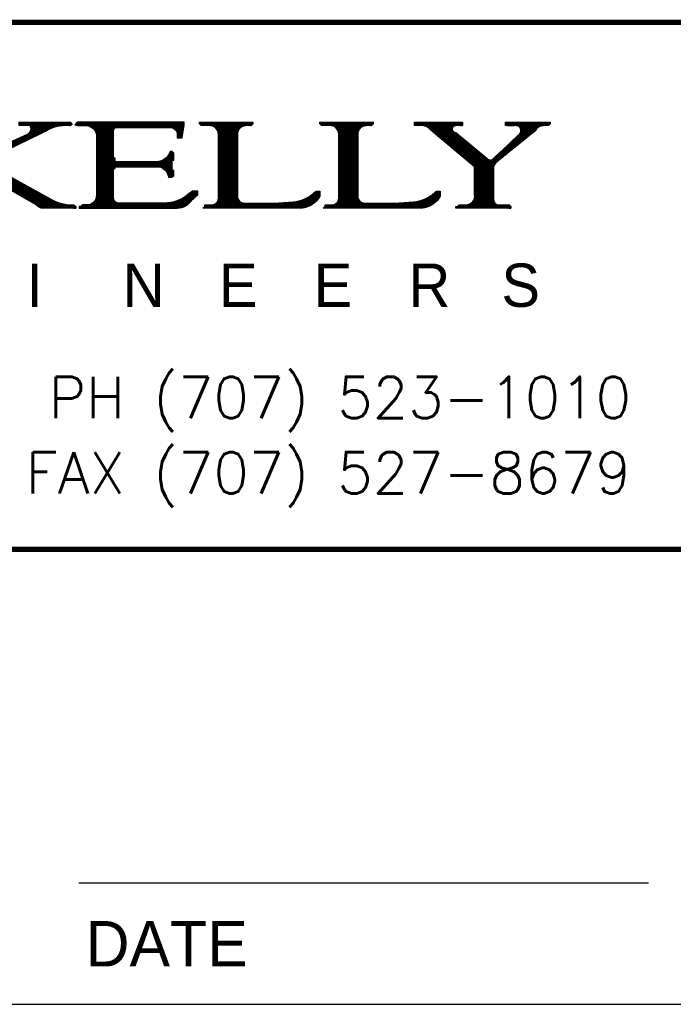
# Model space of a CAD drawing. Extents: x -749 to 3385, y 95 to 3077.
# Tile 3 of 6: x 2325 to 2394, y 242 to 346. Entities that reach past the tile are written whole.
import ezdxf
from ezdxf.enums import TextEntityAlignment as Align

# ---------------------------------------------------------------- set-up
doc = ezdxf.new("R2010")
doc.units = 0
doc.header["$LTSCALE"] = 49
doc.header["$MEASUREMENT"] = 0
doc.layers.get('0').update_dxf_attribs({"linetype": 'CONTINUOUS'})
for name, color, linetype in [('BDR', 2, 'CONTINUOUS'), ('BORDER', 1, 'CONTINUOUS'), ('LOGO', 2, 'CONTINUOUS'), ('WK-LOGO', 7, 'CONTINUOUS')]:
    doc.layers.add(name, color=color, linetype=linetype)
doc.styles.add('ADDRESS', font='romans.shx', dxfattribs={"width": 1.8})
doc.styles.add('HL-HD-M_SHX', font='HL-HD-M.SHX', dxfattribs={"height": 0.0839})
doc.styles.add('SX-FRAC', font='SX-FRAC.shx', dxfattribs={"width": 0.9, "height": 14})

# ---------------------------------------------------------------- blocks, each defined once
blk = doc.blocks.new('*U5')
at = {"color": 0, "linetype": 'CONTINUOUS', "style": 'HL-HD-M_SHX'}
for s, p in [('I', (2.542044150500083, 0)), ('N', (2.728302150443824, 0)), ('E', (2.914560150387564, 0)), ('E', (3.098301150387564, 0)), ('R', (3.282042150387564, 0)), ('S', (3.462007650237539, 0))]:
    blk.add_text(s, height=0.0839, dxfattribs=at).set_placement(p)
blk = doc.blocks.new('WKLOGO')
at = {"layer": 'LOGO'}
h = blk.add_hatch(dxfattribs=at)
h.set_pattern_fill('ANSI31', color=256, scale=0.001, style=0)
h.set_pattern_definition([(45, (0, 0), (-8.838834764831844e-05, 8.838834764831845e-05), [])])
edge = h.paths.add_edge_path()
edge.add_line((5.211268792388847, 2.543462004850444), (5.304563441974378, 2.543462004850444))
edge.add_line((5.304563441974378, 2.543462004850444), (5.304563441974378, 2.536802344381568))
edge.add_line((5.304563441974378, 2.536802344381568), (5.291235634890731, 2.536802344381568))
edge.add_arc((5.291235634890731, 2.530142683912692), 0.006659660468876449, 90, 270)
edge.add_line((5.291235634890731, 2.523483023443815), (5.351210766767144, 2.473535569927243))
edge.add_arc((5.360465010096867, 2.484647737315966), 0.01446102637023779, 230.2123753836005, 272.9396173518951)
edge.add_line((5.361206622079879, 2.470205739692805), (5.414517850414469, 2.520153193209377))
edge.add_arc((5.407936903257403, 2.527177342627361), 0.00962535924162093, 313.1341814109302, 450.4938111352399)
edge.add_arc((5.397858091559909, 3.696569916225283), 1.159810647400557, 269.5061888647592, 270.4938111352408, ccw=False)
edge.add_line((5.387862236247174, 2.536802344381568), (5.387862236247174, 2.543462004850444))
edge.add_line((5.387862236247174, 2.543462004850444), (5.474492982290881, 2.543462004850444))
edge.add_line((5.474492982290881, 2.543462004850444), (5.474492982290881, 2.540132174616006))
edge.add_line((5.474492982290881, 2.540132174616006), (5.47116103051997, 2.536802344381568))
edge.add_line((5.47116103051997, 2.536802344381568), (5.461165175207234, 2.536802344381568))
edge.add_arc((5.461165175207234, 2.51896695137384), 0.01783539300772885, 90, 154.2920777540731)
edge.add_line((5.445095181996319, 2.5267036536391), (5.371202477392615, 2.466875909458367))
edge.add_arc((5.383909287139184, 2.451181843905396), 0.02019323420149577, 128.9956032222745, 163.5905715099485)
edge.add_line((5.364538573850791, 2.456886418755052), (5.364538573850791, 2.393619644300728))
edge.add_arc((5.374946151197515, 2.393619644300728), 0.01040757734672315, 180, 286.2952351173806)
edge.add_line((5.377866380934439, 2.383630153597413), (5.394526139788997, 2.383630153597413))
edge.add_line((5.394526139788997, 2.383630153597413), (5.397858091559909, 2.380300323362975))
edge.add_line((5.397858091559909, 2.380300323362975), (5.397858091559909, 2.376970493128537))
edge.add_line((5.397858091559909, 2.376970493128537), (5.291235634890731, 2.376970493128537))
edge.add_line((5.291235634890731, 2.376970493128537), (5.291235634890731, 2.380300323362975))
edge.add_line((5.291235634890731, 2.380300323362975), (5.294567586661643, 2.380300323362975))
edge.add_line((5.294567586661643, 2.380300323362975), (5.297899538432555, 2.383630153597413))
edge.add_line((5.297899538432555, 2.383630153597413), (5.311227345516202, 2.383630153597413))
edge.add_arc((5.311227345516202, 2.400565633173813), 0.01693547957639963, 270, 370.3529607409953)
edge.add_line((5.327887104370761, 2.403609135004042), (5.327887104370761, 2.456886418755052))
edge.add_line((5.327887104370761, 2.456886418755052), (5.247920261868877, 2.523483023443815))
edge.add_line((5.247920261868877, 2.523483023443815), (5.241256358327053, 2.530142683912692))
edge.add_arc((5.224600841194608, 2.513476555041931), 0.02356196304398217, 45.01824663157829, 81.88084004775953)
edge.add_line((5.227928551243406, 2.536802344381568), (5.211268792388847, 2.536802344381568))
edge.add_line((5.211268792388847, 2.536802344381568), (5.211268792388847, 2.543462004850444))
edge = h.paths.add_edge_path()
edge.add_line((4.268326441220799, 2.543462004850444), (4.378280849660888, 2.543462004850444))
edge.add_line((4.378280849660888, 2.543462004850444), (4.381612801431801, 2.540132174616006))
edge.add_line((4.381612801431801, 2.540132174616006), (4.378280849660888, 2.536802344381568))
edge.add_line((4.378280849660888, 2.536802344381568), (4.364953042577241, 2.536802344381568))
edge.add_arc((4.364953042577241, 2.516791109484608), 0.02001123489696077, 90, 177.4688177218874)
edge.add_line((4.344961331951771, 2.517674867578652), (4.344961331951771, 2.470205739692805))
edge.add_arc((4.348293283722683, 2.470205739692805), 0.003331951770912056, 180, 360)
edge.add_line((4.351625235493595, 2.470205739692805), (4.461579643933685, 2.520153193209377))
edge.add_arc((4.456684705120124, 2.530928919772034), 0.01183540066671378, 294.4302101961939, 372.4104872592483)
edge.add_arc((4.463565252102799, 2.532443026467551), 0.004790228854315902, 12.41048725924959, 114.4885994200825)
edge.add_line((4.461579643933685, 2.536802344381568), (4.444919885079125, 2.536802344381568))
edge.add_line((4.444919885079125, 2.536802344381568), (4.444919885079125, 2.543462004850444))
edge.add_line((4.444919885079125, 2.543462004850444), (4.544878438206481, 2.543462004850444))
edge.add_line((4.544878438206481, 2.543462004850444), (4.548210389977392, 2.540132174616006))
edge.add_line((4.548210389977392, 2.540132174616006), (4.544878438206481, 2.536802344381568))
edge.add_line((4.544878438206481, 2.536802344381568), (4.531550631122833, 2.536802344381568))
edge.add_arc((4.531550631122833, 2.476239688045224), 0.06056265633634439, 90, 123.3784057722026)
edge.add_line((4.498231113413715, 2.526812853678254), (4.381612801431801, 2.470205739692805))
edge.add_arc((4.383229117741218, 2.466875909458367), 0.003701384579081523, 115.8921690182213, 244.1078309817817)
edge.add_line((4.381612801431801, 2.463546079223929), (4.508226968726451, 2.393619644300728))
edge.add_arc((4.54852338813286, 2.466583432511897), 0.08335175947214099, 241.0890206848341, 264.3952404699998)
edge.add_line((4.540382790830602, 2.383630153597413), (4.551542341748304, 2.383630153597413))
edge.add_line((4.551542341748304, 2.383630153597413), (4.554874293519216, 2.380300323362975))
edge.add_line((4.554874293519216, 2.380300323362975), (4.554874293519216, 2.376970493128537))
edge.add_line((4.554874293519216, 2.376970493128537), (4.48823525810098, 2.376970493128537))
edge.add_line((4.48823525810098, 2.376970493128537), (4.481571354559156, 2.380300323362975))
edge.add_line((4.481571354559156, 2.380300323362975), (4.478239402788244, 2.383630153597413))
edge.add_line((4.478239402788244, 2.383630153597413), (4.354957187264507, 2.453556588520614))
edge.add_line((4.354957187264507, 2.453556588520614), (4.344961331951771, 2.453556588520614))
edge.add_line((4.344961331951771, 2.453556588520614), (4.344961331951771, 2.400279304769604))
edge.add_arc((4.361610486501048, 2.400279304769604), 0.01664915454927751, 180, 270.0364932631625)
edge.add_line((4.36162109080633, 2.383630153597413), (4.381612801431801, 2.383630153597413))
edge.add_line((4.381612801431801, 2.383630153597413), (4.384944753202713, 2.380300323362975))
edge.add_line((4.384944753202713, 2.380300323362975), (4.384944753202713, 2.376970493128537))
edge.add_line((4.384944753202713, 2.376970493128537), (4.271658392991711, 2.376970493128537))
edge.add_line((4.271658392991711, 2.376970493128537), (4.271658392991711, 2.380300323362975))
edge.add_line((4.271658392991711, 2.380300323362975), (4.274990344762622, 2.380300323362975))
edge.add_arc((4.274990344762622, 2.421965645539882), 0.04166532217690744, 270, 323.1009133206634)
edge.add_line((4.308309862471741, 2.396949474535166), (4.308309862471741, 2.520153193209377))
edge.add_arc((4.291381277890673, 2.520153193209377), 0.01692858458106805, 0, 100.4247507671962)
edge.add_line((4.288318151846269, 2.536802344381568), (4.268326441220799, 2.536802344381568))
edge.add_line((4.268326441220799, 2.536802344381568), (4.268326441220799, 2.543462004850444))
edge = h.paths.add_edge_path()
edge.add_arc((5.221264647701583, 2.422918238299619), 0.04594774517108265, 270, 330.48111314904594, ccw=False)
edge.add_line((5.221264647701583, 2.376970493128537), (5.03467534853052, 2.376970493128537))
edge.add_line((5.03467534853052, 2.376970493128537), (5.038007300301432, 2.380300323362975))
edge.add_line((5.038007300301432, 2.380300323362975), (5.038007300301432, 2.383630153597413))
edge.add_line((5.038007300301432, 2.383630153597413), (5.055375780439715, 2.383764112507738))
edge.add_arc((5.050659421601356, 2.396949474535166), 0.01400349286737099, 289.6819559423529, 360)
edge.add_line((5.064662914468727, 2.396949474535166), (5.064662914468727, 2.520153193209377))
edge.add_arc((5.048003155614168, 2.520142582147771), 0.0166597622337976, 0.0364932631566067, 90)
edge.add_line((5.048003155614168, 2.536802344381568), (5.031343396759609, 2.536802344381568))
edge.add_line((5.031343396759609, 2.536802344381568), (5.028011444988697, 2.540132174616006))
edge.add_line((5.028011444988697, 2.540132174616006), (5.028011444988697, 2.543462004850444))
edge.add_line((5.028011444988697, 2.543462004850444), (5.131301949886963, 2.543462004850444))
edge.add_line((5.131301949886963, 2.543462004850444), (5.131301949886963, 2.540132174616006))
edge.add_line((5.131301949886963, 2.540132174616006), (5.127969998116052, 2.536802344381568))
edge.add_line((5.127969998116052, 2.536802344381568), (5.117974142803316, 2.536802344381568))
edge.add_arc((5.117974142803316, 2.520142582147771), 0.01665976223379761, 90, 179.9635067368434)
edge.add_line((5.101314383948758, 2.520153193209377), (5.101314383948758, 2.400279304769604))
edge.add_arc((5.11463370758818, 2.400279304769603), 0.01331932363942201, 179.9999999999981, 270.0364932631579)
edge.add_line((5.114642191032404, 2.386959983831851), (5.181281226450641, 2.386959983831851))
edge.add_line((5.181281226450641, 2.386959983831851), (5.208278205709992, 2.388825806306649))
edge.add_arc((5.203519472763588, 2.457680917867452), 0.06901935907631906, 273.9535545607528, 313.5916666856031)
edge.add_line((5.2511093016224, 2.407692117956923), (5.254584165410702, 2.410268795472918))
edge.add_line((5.254584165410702, 2.410268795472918), (5.261248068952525, 2.410268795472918))
edge.add_line((5.261248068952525, 2.410268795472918), (5.261241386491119, 2.400329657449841))
edge.add_line((5.261241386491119, 2.400329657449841), (5.261248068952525, 2.400279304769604))
edge = h.paths.add_edge_path()
edge.add_arc((4.988028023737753, 2.422918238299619), 0.04594774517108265, 270, 330.48111314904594, ccw=False)
edge.add_line((4.988028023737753, 2.376970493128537), (4.80143872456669, 2.376970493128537))
edge.add_line((4.80143872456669, 2.376970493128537), (4.804770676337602, 2.380300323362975))
edge.add_line((4.804770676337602, 2.380300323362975), (4.804770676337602, 2.383630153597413))
edge.add_line((4.804770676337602, 2.383630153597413), (4.822139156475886, 2.383764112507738))
edge.add_arc((4.817422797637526, 2.396949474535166), 0.01400349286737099, 289.6819559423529, 360)
edge.add_line((4.831426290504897, 2.396949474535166), (4.831426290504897, 2.520153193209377))
edge.add_arc((4.814766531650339, 2.520142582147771), 0.0166597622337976, 0.0364932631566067, 90)
edge.add_line((4.814766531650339, 2.536802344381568), (4.798106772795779, 2.536802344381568))
edge.add_line((4.798106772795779, 2.536802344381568), (4.794774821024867, 2.540132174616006))
edge.add_line((4.794774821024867, 2.540132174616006), (4.794774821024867, 2.543462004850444))
edge.add_line((4.794774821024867, 2.543462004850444), (4.898065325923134, 2.543462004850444))
edge.add_line((4.898065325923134, 2.543462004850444), (4.898065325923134, 2.540132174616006))
edge.add_line((4.898065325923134, 2.540132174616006), (4.894733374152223, 2.536802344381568))
edge.add_line((4.894733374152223, 2.536802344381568), (4.884737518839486, 2.536802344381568))
edge.add_arc((4.884737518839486, 2.520142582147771), 0.01665976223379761, 90, 179.9635067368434)
edge.add_line((4.868077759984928, 2.520153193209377), (4.868077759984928, 2.400279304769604))
edge.add_arc((4.88139708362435, 2.400279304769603), 0.01331932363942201, 179.9999999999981, 270.0364932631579)
edge.add_line((4.881405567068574, 2.386959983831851), (4.948044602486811, 2.386959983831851))
edge.add_line((4.948044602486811, 2.386959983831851), (4.975041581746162, 2.388825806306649))
edge.add_arc((4.970282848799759, 2.457680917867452), 0.06901935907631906, 273.9535545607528, 313.5916666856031)
edge.add_line((5.017872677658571, 2.407692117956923), (5.021347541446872, 2.410268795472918))
edge.add_line((5.021347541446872, 2.410268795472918), (5.028011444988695, 2.410268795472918))
edge.add_line((5.028011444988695, 2.410268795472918), (5.028004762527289, 2.400329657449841))
edge.add_line((5.028004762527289, 2.400329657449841), (5.028011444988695, 2.400279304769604))
edge = h.paths.add_edge_path()
edge.add_arc((4.69546985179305, 2.503698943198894), 0.04586665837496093, 328.93363341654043, 338.4545245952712, ccw=False)
edge.add_arc((4.711476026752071, 2.494056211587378), 0.0271803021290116, 270, 328.93363341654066, ccw=False)
edge.add_line((4.711476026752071, 2.466875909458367), (4.631509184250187, 2.466875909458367))
edge.add_line((4.631509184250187, 2.466875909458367), (4.631509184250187, 2.473535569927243))
edge.add_line((4.631509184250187, 2.473535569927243), (4.628177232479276, 2.473535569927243))
edge.add_line((4.628177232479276, 2.473535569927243), (4.628177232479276, 2.526812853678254))
edge.add_arc((4.634841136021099, 2.526808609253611), 0.006663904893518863, 90, 179.9635067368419, ccw=False)
edge.add_line((4.634841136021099, 2.53347251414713), (4.734799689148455, 2.53347251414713))
edge.add_arc((4.736974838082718, 2.518975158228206), 0.01465962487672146, 32.189539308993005, 98.53287423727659, ccw=False)
edge.add_line((4.749381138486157, 2.526784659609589), (4.751459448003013, 2.523483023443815))
edge.add_line((4.751459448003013, 2.523483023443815), (4.751459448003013, 2.513493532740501))
edge.add_line((4.751459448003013, 2.513493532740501), (4.761455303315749, 2.513493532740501))
edge.add_line((4.761455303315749, 2.513493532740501), (4.761455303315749, 2.516823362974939))
edge.add_line((4.761455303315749, 2.516823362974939), (4.76478725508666, 2.536802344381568))
edge.add_line((4.76478725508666, 2.536802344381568), (4.76478725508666, 2.543462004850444))
edge.add_line((4.76478725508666, 2.543462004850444), (4.558206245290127, 2.543462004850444))
edge.add_line((4.558206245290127, 2.543462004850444), (4.553429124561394, 2.538473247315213))
edge.add_line((4.553429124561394, 2.538473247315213), (4.558206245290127, 2.536802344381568))
edge.add_line((4.558206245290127, 2.536802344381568), (4.574866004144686, 2.536802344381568))
edge.add_arc((4.574866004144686, 2.516475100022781), 0.02032724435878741, 10.424750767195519, 90, ccw=False)
edge.add_line((4.594857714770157, 2.520153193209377), (4.594857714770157, 2.400279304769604))
edge.add_arc((4.57820856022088, 2.400279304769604), 0.01664915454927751, -90.03649326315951, 0, ccw=False)
edge.add_line((4.578197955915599, 2.383630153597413), (4.568202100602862, 2.383630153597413))
edge.add_line((4.568202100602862, 2.383630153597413), (4.56487014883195, 2.380300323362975))
edge.add_line((4.56487014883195, 2.380300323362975), (4.561538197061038, 2.380300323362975))
edge.add_line((4.561538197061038, 2.380300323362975), (4.561538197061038, 2.376970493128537))
edge.add_line((4.561538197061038, 2.376970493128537), (4.751459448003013, 2.376970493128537))
edge.add_arc((4.751459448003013, 2.410024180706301), 0.03305368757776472, 270, 306.9228358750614)
edge.add_line((4.771316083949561, 2.383599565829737), (4.78788912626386, 2.400158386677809))
edge.add_line((4.78788912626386, 2.400158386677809), (4.791442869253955, 2.403609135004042))
edge.add_line((4.791442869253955, 2.403609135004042), (4.791442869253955, 2.410268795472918))
edge.add_line((4.791442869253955, 2.410268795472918), (4.78144701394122, 2.410268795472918))
edge.add_line((4.78144701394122, 2.410268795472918), (4.771803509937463, 2.402593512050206))
edge.add_arc((4.727194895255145, 2.458641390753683), 0.07163304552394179, 269.8111570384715, 308.51634965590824, ccw=False)
edge.add_line((4.726958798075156, 2.387008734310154), (4.63817308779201, 2.386959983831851))
edge.add_arc((4.638167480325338, 2.397172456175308), 0.01021247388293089, 174.1673371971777, 270.0314599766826, ccw=False)
edge.add_line((4.628007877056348, 2.398210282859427), (4.628177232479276, 2.453556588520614))
edge.add_line((4.628177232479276, 2.453556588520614), (4.631509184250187, 2.453556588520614))
edge.add_line((4.631509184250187, 2.453556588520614), (4.631509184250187, 2.456886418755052))
edge.add_line((4.631509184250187, 2.456886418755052), (4.714807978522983, 2.456886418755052))
edge.add_arc((4.714807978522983, 2.438583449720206), 0.01830296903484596, 25.370355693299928, 90, ccw=False)
edge.add_line((4.731345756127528, 2.446425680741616), (4.735245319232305, 2.436685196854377))
edge.add_line((4.735245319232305, 2.436685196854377), (4.741463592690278, 2.436907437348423))
edge.add_line((4.741463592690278, 2.436907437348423), (4.744795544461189, 2.440237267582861))
edge.add_line((4.744795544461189, 2.440237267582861), (4.744795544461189, 2.450226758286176))
edge.add_line((4.744795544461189, 2.450226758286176), (4.741463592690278, 2.450226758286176))
edge.add_line((4.741463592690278, 2.450226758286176), (4.741463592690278, 2.470205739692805))
edge.add_line((4.741463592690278, 2.470205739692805), (4.744795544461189, 2.470205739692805))
edge.add_line((4.744795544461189, 2.470205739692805), (4.744795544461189, 2.483525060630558))
edge.add_line((4.744795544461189, 2.483525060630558), (4.741463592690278, 2.486854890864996))
edge.add_line((4.741463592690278, 2.486854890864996), (4.738131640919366, 2.486854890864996))
at = {"layer": 'LOGO', "const_width": 0.01}
blk.add_lwpolyline([(0.9292639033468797, 2.736985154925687), (5.774811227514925, 2.736985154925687), (5.774811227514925, 1.716414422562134), (0.9292639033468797, 1.716414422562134)], close=True, dxfattribs=at)
at = {"layer": 'LOGO'}
for points in [[(4.351625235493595, 2.470205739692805), (4.461579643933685, 2.520153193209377, 0.3540217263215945), (4.468243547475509, 2.53347251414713, 0.4773939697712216), (4.461579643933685, 2.536802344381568), (4.444919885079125, 2.536802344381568)], [(4.444919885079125, 2.543462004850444), (4.544878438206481, 2.543462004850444), (4.548210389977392, 2.540132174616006), (4.544878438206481, 2.536802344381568), (4.531550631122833, 2.536802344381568, 0.1466793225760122), (4.498231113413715, 2.526812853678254), (4.381612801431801, 2.470205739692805, 0.6261785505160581)], [(4.381612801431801, 2.463546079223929), (4.508226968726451, 2.393619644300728, 0.1020445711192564), (4.540382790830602, 2.383630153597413), (4.551542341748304, 2.383630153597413), (4.554874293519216, 2.380300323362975), (4.554874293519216, 2.376970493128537), (4.48823525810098, 2.376970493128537), (4.481571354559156, 2.380300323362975), (4.478239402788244, 2.383630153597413), (4.354957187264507, 2.453556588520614)]]:
    blk.add_lwpolyline(points, format="xyb", dxfattribs=at)
for points in [[(4.738131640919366, 2.486854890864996, -0.04156663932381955), (4.734757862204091, 2.480030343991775, -0.2629684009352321), (4.711476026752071, 2.466875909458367), (4.631509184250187, 2.466875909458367), (4.631509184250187, 2.473535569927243), (4.628177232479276, 2.473535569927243), (4.628177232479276, 2.526812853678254, -0.41402702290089), (4.634841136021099, 2.53347251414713), (4.734799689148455, 2.53347251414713, -0.2978437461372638), (4.749381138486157, 2.526784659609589), (4.751459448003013, 2.523483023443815), (4.751459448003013, 2.513493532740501), (4.761455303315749, 2.513493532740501), (4.761455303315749, 2.516823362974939), (4.76478725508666, 2.536802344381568), (4.76478725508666, 2.543462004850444), (4.558206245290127, 2.543462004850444), (4.553429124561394, 2.538473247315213), (4.558206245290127, 2.536802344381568), (4.574866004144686, 2.536802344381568, -0.361872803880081), (4.594857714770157, 2.520153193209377), (4.594857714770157, 2.400279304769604, -0.4144001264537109), (4.578197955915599, 2.383630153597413), (4.568202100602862, 2.383630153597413), (4.56487014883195, 2.380300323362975), (4.561538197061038, 2.380300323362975), (4.561538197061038, 2.376970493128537), (4.751459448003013, 2.376970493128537, 0.1625147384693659), (4.771316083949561, 2.383599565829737), (4.78788912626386, 2.400158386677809), (4.791442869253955, 2.403609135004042), (4.791442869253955, 2.410268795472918), (4.78144701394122, 2.410268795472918), (4.771803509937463, 2.402593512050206, -0.1705073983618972), (4.726958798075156, 2.387008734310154), (4.63817308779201, 2.386959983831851, -0.4445184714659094), (4.628007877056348, 2.398210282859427), (4.628177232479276, 2.453556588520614), (4.631509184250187, 2.453556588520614), (4.631509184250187, 2.456886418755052), (4.714807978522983, 2.456886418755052, -0.2897209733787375), (4.731345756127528, 2.446425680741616), (4.735245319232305, 2.436685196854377), (4.741463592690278, 2.436907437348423), (4.744795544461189, 2.440237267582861), (4.744795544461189, 2.450226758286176), (4.741463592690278, 2.450226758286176), (4.741463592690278, 2.470205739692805), (4.744795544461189, 2.470205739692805), (4.744795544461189, 2.483525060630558), (4.741463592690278, 2.486854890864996)], [(5.028011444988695, 2.400279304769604, -0.2702004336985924), (4.988028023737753, 2.376970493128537), (4.80143872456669, 2.376970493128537), (4.804770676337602, 2.380300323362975), (4.804770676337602, 2.383630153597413), (4.822139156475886, 2.383764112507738, 0.3168251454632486), (4.831426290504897, 2.396949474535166), (4.831426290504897, 2.520153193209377, 0.4140270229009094), (4.814766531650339, 2.536802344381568), (4.798106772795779, 2.536802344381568), (4.794774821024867, 2.540132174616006), (4.794774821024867, 2.543462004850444), (4.898065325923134, 2.543462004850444), (4.898065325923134, 2.540132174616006), (4.894733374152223, 2.536802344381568), (4.884737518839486, 2.536802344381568, 0.4140270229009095), (4.868077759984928, 2.520153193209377), (4.868077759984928, 2.400279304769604, 0.4144001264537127), (4.881405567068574, 2.386959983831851), (4.948044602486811, 2.386959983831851), (4.975041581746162, 2.388825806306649, 0.1746993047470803), (5.017872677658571, 2.407692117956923), (5.021347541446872, 2.410268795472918), (5.028011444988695, 2.410268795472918), (5.028004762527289, 2.400329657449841)], [(5.261248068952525, 2.400279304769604, -0.2702004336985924), (5.221264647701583, 2.376970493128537), (5.03467534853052, 2.376970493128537), (5.038007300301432, 2.380300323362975), (5.038007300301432, 2.383630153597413), (5.055375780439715, 2.383764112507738, 0.3168251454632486), (5.064662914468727, 2.396949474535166), (5.064662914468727, 2.520153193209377, 0.4140270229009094), (5.048003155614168, 2.536802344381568), (5.031343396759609, 2.536802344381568), (5.028011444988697, 2.540132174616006), (5.028011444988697, 2.543462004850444), (5.131301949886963, 2.543462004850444), (5.131301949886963, 2.540132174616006), (5.127969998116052, 2.536802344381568), (5.117974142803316, 2.536802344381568, 0.4140270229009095), (5.101314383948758, 2.520153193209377), (5.101314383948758, 2.400279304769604, 0.4144001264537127), (5.114642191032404, 2.386959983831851), (5.181281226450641, 2.386959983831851), (5.208278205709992, 2.388825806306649, 0.1746993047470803), (5.2511093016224, 2.407692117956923), (5.254584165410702, 2.410268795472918), (5.261248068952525, 2.410268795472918), (5.261241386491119, 2.400329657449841)], [(5.211268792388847, 2.543462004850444), (5.304563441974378, 2.543462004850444), (5.304563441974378, 2.536802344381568), (5.291235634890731, 2.536802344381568, 0.9999999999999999), (5.291235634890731, 2.523483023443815), (5.351210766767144, 2.473535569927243, 0.1886231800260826), (5.361206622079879, 2.470205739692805), (5.414517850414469, 2.520153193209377, 0.6831748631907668), (5.407853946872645, 2.536802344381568, -0.004309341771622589), (5.387862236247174, 2.536802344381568), (5.387862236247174, 2.543462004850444), (5.474492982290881, 2.543462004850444), (5.474492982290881, 2.540132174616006), (5.47116103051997, 2.536802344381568), (5.461165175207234, 2.536802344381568, 0.2881251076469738), (5.445095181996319, 2.5267036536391), (5.371202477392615, 2.466875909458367, 0.1521060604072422), (5.364538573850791, 2.456886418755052), (5.364538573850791, 2.393619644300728, 0.5001910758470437), (5.377866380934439, 2.383630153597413), (5.394526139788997, 2.383630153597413), (5.397858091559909, 2.380300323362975), (5.397858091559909, 2.376970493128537), (5.291235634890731, 2.376970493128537), (5.291235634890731, 2.380300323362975), (5.294567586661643, 2.380300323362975), (5.297899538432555, 2.383630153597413), (5.311227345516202, 2.383630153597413, 0.4681839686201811), (5.327887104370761, 2.403609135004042), (5.327887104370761, 2.456886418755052), (5.247920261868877, 2.523483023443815), (5.241256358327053, 2.530142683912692, 0.1622449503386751), (5.227928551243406, 2.536802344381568), (5.211268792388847, 2.536802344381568)]]:
    blk.add_lwpolyline(points, format="xyb", close=True, dxfattribs=at)
at = {"layer": 'LOGO', "linetype": 'CONTINUOUS'}
blk.add_blockref('*U5', (1.917718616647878, 2.185879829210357), dxfattribs=at)
at = {"layer": 'BORDER', "style": 'ADDRESS'}
for s, p in [('PH (707) 523-1010', (5.630920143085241, 1.970579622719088)), ('FAX (707) 527-8679', (5.630920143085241, 1.824811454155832))]:
    blk.add_text(s, height=0.08, dxfattribs=at).set_placement(p, align=Align.RIGHT)

msp = doc.modelspace()

# ---------------------------------------------------------------- linework, layer by layer
at = {"layer": 'BDR', "color": 3}
msp.add_line((2133.750379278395, 289.9997134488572), (3261.750379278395, 289.9997134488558), dxfattribs=at)
at = {"layer": 'BDR', "color": 2}
msp.add_line((2331.612590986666, 254.8148634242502), (2391.750379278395, 254.8148634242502), dxfattribs=at)
at = {"layer": 'BDR', "color": 4}
msp.add_line((-578.2496207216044, 241.9997134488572), (3261.750379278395, 241.9997134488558), dxfattribs=at)

# ---------------------------------------------------------------- block references
at = {"layer": 'WK-LOGO', "color": 2, "xscale": 54.48300931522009, "yscale": 54.48300931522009, "zscale": 54.48300931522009}
msp.add_blockref('WKLOGO', (2083.12128537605, 196.4842904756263), dxfattribs=at)

# ---------------------------------------------------------------- texts
at = {"layer": 'BDR', "color": 1, "style": 'SX-FRAC'}
msp.add_text('DATE', height=4.8, dxfattribs=at).set_placement((2332.32881449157, 245.9932632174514))

doc.saveas('drawing.dxf')
